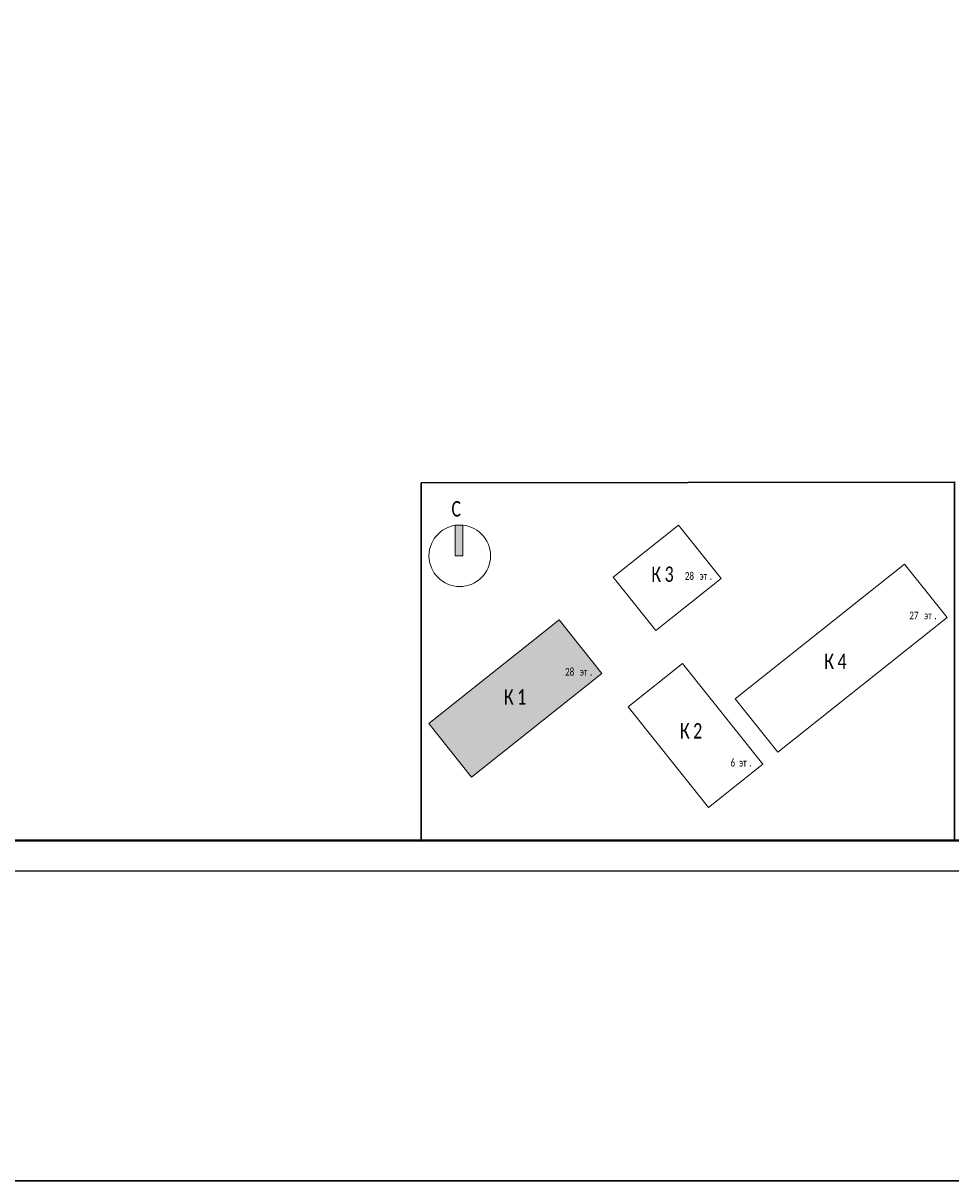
# Model space of a CAD drawing. Header units: millimetres. Extents: x 303602 to 13248484, y -10200551 to -26241.
# Tile 7 of 51: x 417043 to 432111, y -104490 to -85677. Entities that reach past the tile are written whole.
import ezdxf

# ---------------------------------------------------------------- set-up
doc = ezdxf.new("R2010")
doc.units = ezdxf.units.MM
doc.layers.get('Defpoints').update_dxf_attribs({"color": 252})
doc.layers.add('0_S_Grey_01', color=9, linetype='Continuous', lineweight=5, true_color=0x808080)
for name, color, linetype, lineweight in [('RC-Извещатели_пожарные', 1, 'Continuous', 30), ('Рамка', 7, 'Continuous', 18), ('Типовые аннотации', 252, 'Continuous', 5)]:
    doc.layers.add(name, color=color, linetype=linetype, lineweight=lineweight)
doc.layers.add('формат', color=250, linetype='Continuous')
doc.styles.add('Arial', font='arial.ttf', dxfattribs={"width": 0.9, "height": 699.9999999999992})
doc.styles.add('Calibri Light_4', font='calibril.ttf', dxfattribs={"width": 0.75, "height": 320})
doc.styles.add('Calibri Light_5', font='calibril.ttf', dxfattribs={"width": 0.75, "height": 2.5})

# ---------------------------------------------------------------- blocks, each defined once
blk = doc.blocks.new('*U39')
at = {"color": 0, "lineweight": 0}
blk.add_lwpolyline([(-594, 4.393872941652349e-15), (6.661338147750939e-14, 6.661338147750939e-14), (3.331937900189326e-14, 420.0000000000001), (-594.0000000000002, 420.0000000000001)], close=True, dxfattribs=at)
at = {"lineweight": 40}
blk.add_lwpolyline([(-574, 5.000000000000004), (-4.999999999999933, 5.000000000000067), (-4.999999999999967, 415.0000000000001), (-574.0000000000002, 415.0000000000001)], close=True, dxfattribs=at)
at = {"style": 'Arial', "width": 0.9, "flags": 8}
blk.add_attdef('FORMAT', (-36.87188609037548, 1.257088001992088), '', height=2.8, dxfattribs=at)
blk = doc.blocks.new('0_AS_SLK8_BUG_2000 - 0_AS_SLK8_BUG_2000-4965751-Экспликация помещений на отм_ _8_100')
at = {"layer": 'Типовые аннотации'}
blk.add_hatch(color=256, dxfattribs=at).paths.add_polyline_path([(-64.89341031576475, 34.73339586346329), (-65.89341031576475, 34.73339586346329), (-65.89341031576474, 38.73339586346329), (-64.89341031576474, 38.73339586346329)])
at = {"layer": 'Типовые аннотации', "true_color": 0xc0c0c0}
blk.add_hatch(color=9, dxfattribs=at).paths.add_polyline_path([(-52.35609507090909, 26.40053658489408), (-46.81253681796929, 19.4378530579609), (-63.7498520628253, 5.952679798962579), (-69.29341031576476, 12.91536332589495)])
at = {"layer": '0_S_Grey_01'}
for p, q in [((-36.8660808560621, 38.73339586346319), (-45.35429616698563, 31.97523776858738)), ((-31.32252260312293, 31.77071233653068), (-36.8660808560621, 38.73339586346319)), ((-7.517170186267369, 33.65954697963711), (-29.50047435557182, 16.15685182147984)), ((-1.973611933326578, 26.69686345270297), (-7.517170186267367, 33.65954697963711)), ((-45.35429616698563, 31.97523776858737), (-39.81073791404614, 25.012554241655)), ((-39.81073791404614, 25.012554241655), (-31.32252260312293, 31.77071233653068)), ((-52.35609507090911, 26.40053658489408), (-69.29341031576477, 12.91536332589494)), ((-46.8125368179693, 19.4378530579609), (-52.35609507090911, 26.40053658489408)), ((-23.95691610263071, 9.194168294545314), (-1.973611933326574, 26.69686345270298)), ((-36.33025549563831, 20.72135777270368), (-43.4102876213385, 15.08436876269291)), ((-25.91272608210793, 7.636989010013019), (-36.33025549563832, 20.72135777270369)), ((-63.7498520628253, 5.952679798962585), (-46.8125368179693, 19.4378530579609)), ((-43.4102876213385, 15.08436876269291), (-32.99275820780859, 2.000000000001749)), ((-29.50047435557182, 16.15685182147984), (-23.95691610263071, 9.194168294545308)), ((-69.29341031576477, 12.91536332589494), (-63.7498520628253, 5.952679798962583)), ((-32.9927582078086, 2.000000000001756), (-25.91272608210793, 7.63698901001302))]:
    blk.add_line(p, q, dxfattribs=at)
at = {"layer": 'Типовые аннотации'}
for p, q in [((-64.89341031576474, 38.73339586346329), (-65.89341031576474, 38.73339586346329)), ((-65.89341031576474, 38.73339586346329), (-65.89341031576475, 34.73339586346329)), ((-64.89341031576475, 34.73339586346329), (-64.89341031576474, 38.73339586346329)), ((-65.89341031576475, 34.73339586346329), (-64.89341031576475, 34.73339586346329)), ((-52.35609507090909, 26.40053658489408), (-69.29341031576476, 12.91536332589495)), ((-46.81253681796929, 19.4378530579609), (-52.35609507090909, 26.40053658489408)), ((-63.7498520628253, 5.952679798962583), (-46.81253681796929, 19.4378530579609)), ((-69.29341031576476, 12.91536332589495), (-63.7498520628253, 5.952679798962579))]:
    blk.add_line(p, q, dxfattribs=at)
blk.add_circle((-65.29341031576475, 34.73339586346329), 3.999999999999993, dxfattribs=at)
at = {"layer": 'Типовые аннотации', "attachment_point": 1}
for s, insert, char_height, width, style in [('\\fCalibri Light|b0|i0|c204|p34|;C', (-66.37824129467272, 41.84007573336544), 2, 2.0843875, 'Calibri Light_4'), ('28 ', (-51.60674181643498, 20.15287817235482), 1, 2.32489375, 'Calibri Light_5'), ('эт', (-49.68851264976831, 20.15287817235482), 1, 1.603375, 'Calibri Light_5'), ('\\fCalibri Light|b0|i0|c204|p34|;.', (-48.36559598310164, 20.15287817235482), 1, 0.4810124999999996, 'Calibri Light_5'), ('\\fCalibri Light|b0|i0|c204|p34|;К', (-59.55569245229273, 17.38921328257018), 2, 2.0843875, 'Calibri Light_4'), ('\\fCalibri Light|b0|i0|c204|p34|;1', (-57.83590078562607, 17.38921328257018), 2, 1.92405, 'Calibri Light_4')]:
    blk.add_mtext(s, dxfattribs=dict(at, insert=insert, char_height=char_height, width=width, style=style))
at = {"layer": 'Типовые аннотации', "color": 8, "true_color": 0x808080, "attachment_point": 1}
for s, insert, char_height, width, style in [('\\fCalibri Light|b0|i0|c204|p34|;К', (-40.39984909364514, 33.33828071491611), 2, 2.0843875, 'Calibri Light_4'), ('\\fCalibri Light|b0|i0|c204|p34|;3', (-38.68005742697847, 33.33828071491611), 2, 1.92405, 'Calibri Light_4'), ('28 ', (-36.04619677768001, 32.60764187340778), 1, 2.32489375, 'Calibri Light_5'), ('эт', (-34.12796761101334, 32.60764187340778), 1, 1.603375, 'Calibri Light_5'), ('\\fCalibri Light|b0|i0|c204|p34|;.', (-32.80505094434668, 32.60764187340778), 1, 0.4810124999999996, 'Calibri Light_5'), ('27 ', (-6.864468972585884, 27.4772806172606), 1, 2.32489375, 'Calibri Light_5'), ('эт', (-4.946239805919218, 27.4772806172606), 1, 1.603375, 'Calibri Light_5'), ('\\fCalibri Light|b0|i0|c204|p34|;.', (-3.623323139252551, 27.4772806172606), 1, 0.4810124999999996, 'Calibri Light_5'), ('\\fCalibri Light|b0|i0|c204|p34|;К', (-17.92569001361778, 22.00657472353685), 2, 2.0843875, 'Calibri Light_4'), ('\\fCalibri Light|b0|i0|c204|p34|;4', (-16.20589834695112, 22.00657472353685), 2, 1.92405, 'Calibri Light_4'), ('28 ', (-51.60674181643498, 20.15287817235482), 1, 2.32489375, 'Calibri Light_5'), ('эт', (-49.68851264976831, 20.15287817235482), 1, 1.603375, 'Calibri Light_5'), ('\\fCalibri Light|b0|i0|c204|p34|;.', (-48.36559598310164, 20.15287817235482), 1, 0.4810124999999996, 'Calibri Light_5'), ('\\fCalibri Light|b0|i0|c204|p34|;К', (-59.55569245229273, 17.38921328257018), 2, 2.0843875, 'Calibri Light_4'), ('\\fCalibri Light|b0|i0|c204|p34|;1', (-57.83590078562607, 17.38921328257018), 2, 1.92405, 'Calibri Light_4'), ('\\fCalibri Light|b0|i0|c204|p34|;К', (-36.69054182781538, 12.9809562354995), 2, 2.0843875, 'Calibri Light_4'), ('\\fCalibri Light|b0|i0|c204|p34|;2', (-34.97075016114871, 12.9809562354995), 2, 1.92405, 'Calibri Light_4'), ('6 ', (-30.11289359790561, 8.335616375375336), 1, 1.36286875, 'Calibri Light_5'), ('эт', (-28.98841443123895, 8.335616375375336), 1, 1.603375, 'Calibri Light_5'), ('\\fCalibri Light|b0|i0|c204|p34|;.', (-27.66549776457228, 8.335616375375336), 1, 0.4810125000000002, 'Calibri Light_5')]:
    blk.add_mtext(s, dxfattribs=dict(at, insert=insert, char_height=char_height, width=width, style=style))

msp = doc.modelspace()

# ---------------------------------------------------------------- linework, layer by layer
at = {"layer": 'Defpoints', "color": 4}
msp.add_lwpolyline([(391772.8980843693, -57457.37243766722), (451172.8980843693, -57457.37243766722), (451172.8980843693, -99457.37243766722), (391772.8980843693, -99457.37243766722)], close=True, dxfattribs=at)
at = {"layer": 'Defpoints', "color": 3, "lineweight": 30}
msp.add_lwpolyline([(423509.8980843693, -93146.37243766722), (432172.8980843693, -93135.37243766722), (432172.8980843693, -98957.37243766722), (423509.8980843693, -98968.37243766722)], close=True, dxfattribs=at)
at = {"layer": 'RC-Извещатели_пожарные', "lineweight": 30}
msp.add_lwpolyline([(329285, -48338), (1052378, -48338), (1052378, -104490), (329285, -104490)], close=True, dxfattribs=at)
at = {"layer": 'Рамка'}
msp.add_lwpolyline([(393772.8980843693, -98957.37243766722), (450672.8980843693, -98957.37243766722), (450672.8980843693, -57957.37243766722), (393772.8980843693, -57957.37243766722)], close=True, dxfattribs=at)

# ---------------------------------------------------------------- block references
at = {"layer": 'Типовые аннотации', "xscale": 125, "yscale": 125, "zscale": 125}
msp.add_blockref('0_AS_SLK8_BUG_2000 - 0_AS_SLK8_BUG_2000-4965751-Экспликация помещений на отм_ _8_100', (432296.6483947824, -98674.38558082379), dxfattribs=at)
at = {"layer": 'формат', "xscale": 100, "yscale": 100, "zscale": 100}
msp.add_blockref('*U39', (451172.8980843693, -99457.37243766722), dxfattribs=at)

doc.saveas('drawing.dxf')
